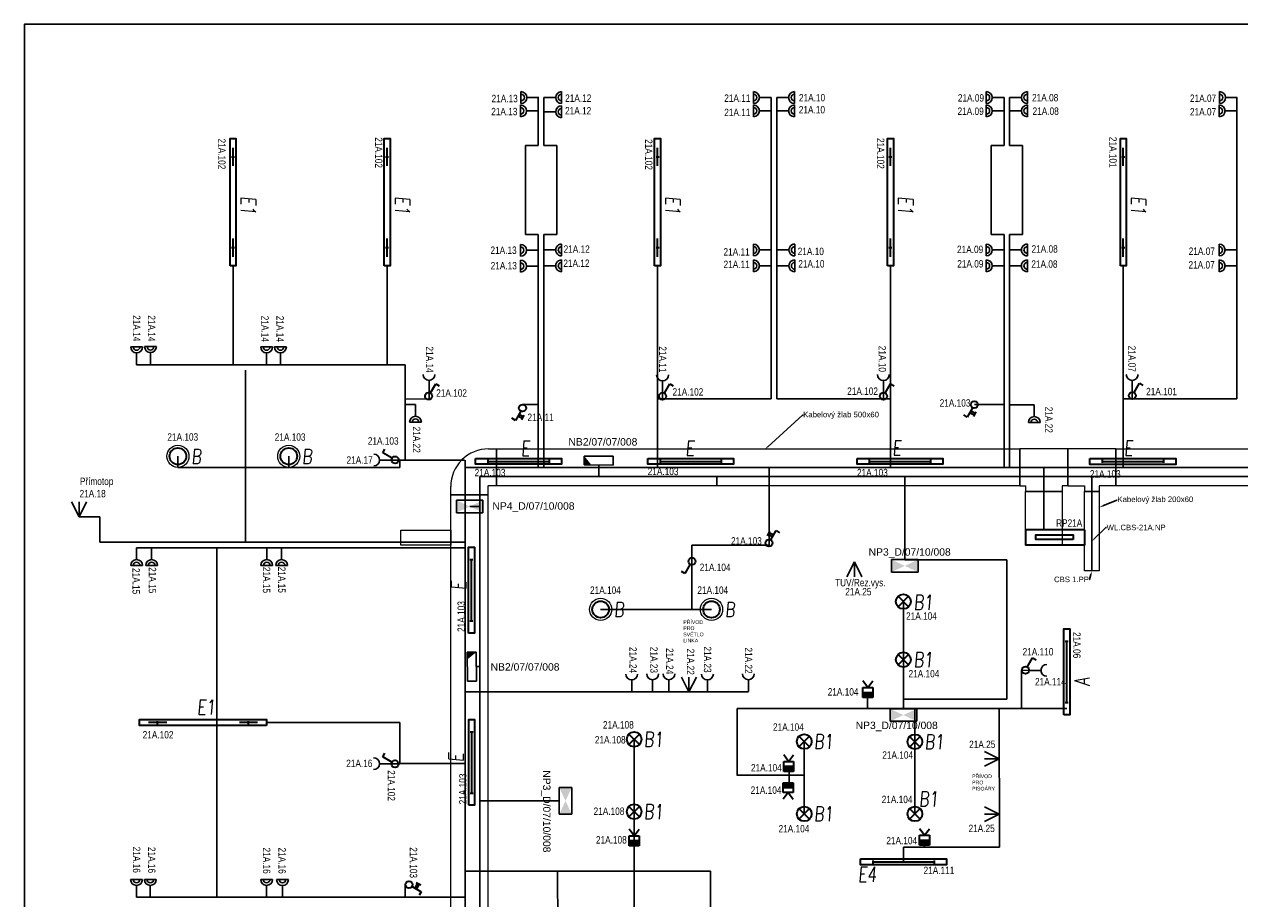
# Model space of a CAD drawing. Header units: millimetres. Extents: x 370888 to 505664, y 284292 to 447185.
# Tile 28 of 41: x 420037 to 436476, y 365550 to 377372. Entities that reach past the tile are written whole.
import ezdxf
from ezdxf import colors
from ezdxf.entities.mleader import LeaderData, LeaderLine
from ezdxf.enums import TextEntityAlignment as Align
from ezdxf.math import Vec2, Vec3

# ---------------------------------------------------------------- set-up
doc = ezdxf.new("R2010")
doc.units = ezdxf.units.MM
doc.header["$LTSCALE"] = 100
doc.layers.get('0').update_dxf_attribs({"color": 21, "linetype": 'CONTINUOUS'})
for name, color, linetype, lineweight in [('2DE_OBL', 91, 'CONTINUOUS', 35), ('2DE_OBL_L1', 91, 'CONTINUOUS', 35), ('CP_DETAL', 33, 'CONTINUOUS', 18), ('E_KABELOVY ŽLAB', 36, 'CONTINUOUS', 25), ('E_NOUZOVÉ+PP OSVĚTLENÍ', 60, 'CONTINUOUS', 25), ('E_ROZVADĚČE', 1, 'CONTINUOUS', 35), ('E_SVĚTLA POPIS', 130, 'CONTINUOUS', 30), ('E_VEDENÍ SILNOPROUD', 50, 'CONTINUOUS', 25), ('E_VEDENÍ_CBS', 214, 'CONTINUOUS', 25), ('E_VYPINACE', 170, 'CONTINUOUS', 35), ('E_ZÁSUVKY POPIS', 111, 'CONTINUOUS', 30), ('E_ZÁSUVKY-DVOJITE', 7, 'CONTINUOUS', 30), ('E_ZÁSUVKY.OST.+VYVODY', 11, 'CONTINUOUS', 30), ('E_ŽLABY', 40, 'CONTINUOUS', 15), ('U1 LIGHTING', 10, 'CONTINUOUS', 35)]:
    doc.layers.add(name, color=color, linetype=linetype, lineweight=lineweight)
for name, color, linetype in [('BEZPECNOSTNE SVETLA', 80, 'CONTINUOUS'), ('E_RÁM', 253, 'CONTINUOUS'), ('GC3_MEP_E_LV_SECURITY LIGHT', 80, 'CONTINUOUS'), ('PIKTOGRAMY', 210, 'CONTINUOUS'), ('PRIPOJKA 230V', 1, 'CONTINUOUS'), ('ŽLAB', 7, 'CONTINUOUS')]:
    doc.layers.add(name, color=color, linetype=linetype)
doc.styles.add('ARIAL', font='arial.ttf')
doc.styles.add('CP_ATTR', font='ROMANS.SHX')
doc.styles.add('CS-ROMANS', font='romans.shx', dxfattribs={"width": 0.75, "oblique": 5})
doc.styles.get("Standard").update_dxf_attribs({"font": 'arial.ttf'})
doc.styles.add('V+P_01_B3_E_FP_001$0$BLOCK', font='romans.shx', dxfattribs={"width": 0.8})

# ---------------------------------------------------------------- blocks, each defined once
blk = doc.blocks.new('A$C3423193F')
at = {"color": 1, "linetype": 'ByBlock'}
for p, q in [((80, 240), (0, 240)), ((80, 240), (160, 240)), ((80, 160), (80, 0))]:
    blk.add_line(p, q, dxfattribs=at)
for radius in [80, 45.2]:
    blk.add_arc((80, 240), radius, 180, 0, dxfattribs=at)
blk = doc.blocks.new('zasuvka_jednoducha')
at = {"color": 1, "lineweight": 30}
blk.add_line((19281, 12983), (19281, 13143), dxfattribs=at)
blk.add_arc((19281, 12903), 80, 0, 180, dxfattribs=at)
blk = doc.blocks.new('*U30')
at = {"color": 0, "linetype": 'ByBlock'}
for p, q in [((24, 249.57), (96, 374.28)), ((96, 374.28), (143.56, 346.82))]:
    blk.add_line(p, q, dxfattribs=at)
blk.add_circle((0, 208), 48, dxfattribs=at)
blk = doc.blocks.new('prepinas-svetel-jednoduchy')
at = {"layer": 'E_VYPINACE', "rotation": 89.99999999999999}
blk.add_blockref('*U30', (208, 2), dxfattribs=at)
blk = doc.blocks.new('E')
at = {"layer": 'U1 LIGHTING', "style": 'CS-ROMANS', "oblique": 5, "width": 0.75}
blk.add_text('E', height=200, dxfattribs=at).set_placement((229480, 21709))
blk = doc.blocks.new('*U32', base_point=(28429, 5840))
at = {"linetype": 'ByBlock'}
blk.add_hatch(color=0, dxfattribs=at).paths.add_polyline_path([(28362, 5840), (28497, 5840), (28497, 5772), (28362, 5772)])
at = {"color": 0, "linetype": 'ByBlock'}
for p, q in [((28429, 5907), (28362, 5997)), ((28429, 5907), (28497, 5997)), ((28362, 5907), (28497, 5907)), ((28362, 5772), (28362, 5907)), ((28362, 5840), (28497, 5840)), ((28497, 5772), (28362, 5772)), ((28497, 5907), (28497, 5772))]:
    blk.add_line(p, q, dxfattribs=at)
blk = doc.blocks.new('pohybove-cidlo-svetla')
at = {"layer": 'E_VYPINACE', "rotation": 180}
blk.add_blockref('*U32', (-1, 30), dxfattribs=at)
blk = doc.blocks.new('*U28', base_point=(57391, -22719))
at = {"lineweight": 30, "ltscale": 0.1}
for p, q in [((57291, -22519), (57391, -22719)), ((57391, -22719), (57391, -22519)), ((57391, -22719), (57491, -22519))]:
    blk.add_line(p, q, dxfattribs=at)
blk = doc.blocks.new('pripojka 230V')
at = {"layer": 'PRIPOJKA 230V', "color": 1, "xscale": -1}
blk.add_blockref('*U28', (0, -2, -40), dxfattribs=at)
blk = doc.blocks.new('Rozvaděč')
at = {"layer": 'E_ROZVADĚČE'}
blk.add_lwpolyline([(2, 6), (802, 6), (802, 206), (2, 206), (2, 6)], dxfattribs=at)
blk.add_lwpolyline([(161, 134), (664, 134), (664, 73), (161, 73)], close=True, dxfattribs=at)
blk = doc.blocks.new('*U24')
at = {"color": 0, "linetype": 'ByBlock'}
for p, q in [((24, 249.57), (96, 374.28)), ((96, 374.28), (143.56, 346.82))]:
    blk.add_line(p, q, dxfattribs=at)
blk.add_circle((0, 208), 48, dxfattribs=at)
blk = doc.blocks.new('tlacitko_prepinac_svetla')
at = {"layer": 'E_VYPINACE'}
for points in [[(16875, 8774), (16940, 8744)], [(16888, 8798), (16951, 8769)], [(16930, 8722), (16960, 8787)]]:
    blk.add_lwpolyline(points, dxfattribs=at)
at = {"layer": 'E_VYPINACE', "rotation": 180}
blk.add_blockref('*U24', (16937, 9090), dxfattribs=at)
blk = doc.blocks.new('*U163')
for p, q in [((120, 260), (120, 370)), ((120, 370), (620, 370)), ((620, 370), (620, 260)), ((0, -250), (0, 250)), ((0, 250), (110, 250)), ((110, -250), (0, -250))]:
    blk.add_line(p, q)
for radius in [510, 10]:
    blk.add_arc((110, 260), radius, 270, 0)
at = {"style": 'CP_ATTR', "flags": 9}
for tag in ['NAME', 'PRODUCER', 'PRODUCT-TYPE', 'ARTICLE', 'FLOW', 'NUMBER', 'SYSTEM', 'FORM', 'SIZE', 'OTHER']:
    blk.add_attdef(tag, (0, 0), '', height=0.0001, dxfattribs=at)
blk = doc.blocks.new('*U165')
for p, q in [((0, -250), (0, 250)), ((0, 250), (10960, 250)), ((10960, 250), (10960, -250)), ((10960, -250), (0, -250))]:
    blk.add_line(p, q)
at = {"style": 'CP_ATTR', "flags": 9}
for tag in ['NAME', 'PRODUCER', 'PRODUCT-TYPE', 'ARTICLE', 'FLOW', 'NUMBER', 'SYSTEM', 'FORM', 'SIZE', 'OTHER']:
    blk.add_attdef(tag, (0, 0), '', height=0.0001, dxfattribs=at)
blk = doc.blocks.new('2DELLI009_CZ')
for p, q in [((-0.5, 0.1), (-0.5, -0.1)), ((-0.5, 0), (0.5, 0)), ((0.5, 0.1), (0.5, -0.1))]:
    blk.add_line(p, q)
blk.add_lwpolyline([(-0.7, 0.2), (0.7, 0.2), (0.7, -0.2), (-0.7, -0.2)], close=True)
at = {"linetype": 'ByBlock', "style": 'CP_ATTR', "flags": 9}
for tag, p in [('NAME', (-0.092, -0.018)), ('GROUP', (-0.092, -0.018)), ('NUMBER', (-0.092, -0.018)), ('PRODUCER', (-0.092, -0.018)), ('ARTICLE', (-0.092, -0.018)), ('CHARACTER', (-0.092, -0.018)), ('VOLTAGE', (-0.092, -0.019)), ('WEIGHT', (-0.092, -0.018)), ('OTHER', (-0.092, -0.018)), ('PRODUCT-TYPE', (-0.092, -0.019)), ('ORDER-NO', (-0.092, -0.019)), ('POWER', (-0.092, -0.019))]:
    blk.add_attdef(tag, text='', height=0.00005, dxfattribs=at).set_placement(p, align=Align.MIDDLE_LEFT)
blk = doc.blocks.new('*U168')
at = {"layer": 'GC3_MEP_E_LV_SECURITY LIGHT', "linetype": 'ByBlock'}
for p, q in [((135, 59), (-255, 61)), ((-255, 61), (-255, -59)), ((135, -61), (135, 59)), ((-255, -59), (135, -61))]:
    blk.add_line(p, q, dxfattribs=at)
at = {"layer": 'GC3_MEP_E_LV_SECURITY LIGHT'}
blk.add_solid([(-255, 61), (-255, -59), (-158, -60)], dxfattribs=at)
at = {"layer": 'BEZPECNOSTNE SVETLA', "style": 'ARIAL'}
blk.add_attdef('BEZ.SV', (52, -54), '', height=100, dxfattribs=at)
blk = doc.blocks.new('*U169')
at = {"layer": 'GC3_MEP_E_LV_SECURITY LIGHT', "linetype": 'ByBlock'}
for p, q in [((-121, 195), (-119, -195)), ((-1, 195), (-121, 195)), ((1, -195), (-1, 195)), ((-119, -195), (1, -195))]:
    blk.add_line(p, q, dxfattribs=at)
at = {"layer": 'GC3_MEP_E_LV_SECURITY LIGHT'}
blk.add_solid([(-1, 195), (-121, 195), (-120, 98)], dxfattribs=at)
at = {"layer": 'BEZPECNOSTNE SVETLA', "style": 'ARIAL'}
blk.add_attdef('BEZ.SV', (52, -54), '', height=100, dxfattribs=at)
blk = doc.blocks.new('V+P_01_B3_E_FP_001$0$E-LI-35')
at = {"layer": 'E_NOUZOVÉ+PP OSVĚTLENÍ', "linetype": 'ByBlock'}
for p, q in [((-10.88, -1.92), (10.88, -1.92)), ((-10.88, -12.08), (-10.88, -1.92)), ((10.88, -1.92), (10.88, -12.08)), ((-10.88, -12.08), (10.88, -12.08))]:
    blk.add_line(p, q, dxfattribs=at)
at = {"layer": 'E_NOUZOVÉ+PP OSVĚTLENÍ'}
blk.add_solid([(-10.88, -12.08), (-10.88, -1.92), (10.88, -1.92), (10.88, -12.08)], dxfattribs=at)
at = {"layer": 'E_NOUZOVÉ+PP OSVĚTLENÍ', "style": 'V+P_01_B3_E_FP_001$0$BLOCK', "width": 0.8, "flags": 8}
for tag, p in [('DIVERS.1', (-17.93, -2.11)), ('DIVERS.2', (-16.41, -11.97))]:
    blk.add_attdef(tag, text='', height=7.25, dxfattribs=at).set_placement(p, align=Align.RIGHT)
at = {"layer": 'E_NOUZOVÉ+PP OSVĚTLENÍ', "style": 'V+P_01_B3_E_FP_001$0$BLOCK', "width": 0.8}
for tag, p, height, flags in [('BLOCKNAME', (-6.79, -1.4), 2.54, 3), ('LEISTUNG', (13.35, -11.99), 7.25, 8)]:
    blk.add_attdef(tag, p, '', height=height, dxfattribs=dict(at, flags=flags))
blk.add_attdef('STROMKREIS', text='', height=7.25, dxfattribs=at).set_placement((-11.76, -23.81), align=Align.BOTTOM_CENTER)
blk = doc.blocks.new('*U172')
at = {"layer": 'GC3_MEP_E_LV_SECURITY LIGHT', "xscale": 16.54563019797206, "yscale": 16.54563022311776, "zscale": 16.54563022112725}
blk.add_blockref('V+P_01_B3_E_FP_001$0$E-LI-35', (0, 116), dxfattribs=at)
at = {"layer": 'PIKTOGRAMY', "style": 'ARIAL'}
blk.add_attdef('PIKTOGRAM', (162, -40), '', height=100, dxfattribs=at)
blk = doc.blocks.new('2DELLI018_CZ')
for p, q in [((-0.6, 0), (-0.4, 0)), ((-0.5, 0.1), (-0.5, -0.1)), ((0.4, 0), (0.6, 0)), ((0.5, 0.1), (0.5, -0.1))]:
    blk.add_line(p, q)
blk.add_lwpolyline([(-0.7, 0.2), (0.7, 0.2), (0.7, -0.2), (-0.7, -0.2)], close=True)
at = {"linetype": 'ByBlock', "style": 'CP_ATTR', "flags": 9}
for tag, p in [('NAME', (-0.092, -0.018)), ('GROUP', (-0.092, -0.018)), ('NUMBER', (-0.092, -0.018)), ('PRODUCER', (-0.092, -0.018)), ('ARTICLE', (-0.092, -0.018)), ('CHARACTER', (-0.092, -0.018)), ('VOLTAGE', (-0.092, -0.019)), ('WEIGHT', (-0.092, -0.018)), ('OTHER', (-0.092, -0.018)), ('PRODUCT-TYPE', (-0.092, -0.019)), ('ORDER-NO', (-0.092, -0.019)), ('POWER', (-0.092, -0.019))]:
    blk.add_attdef(tag, text='', height=0.00005, dxfattribs=at).set_placement(p, align=Align.MIDDLE_LEFT)
blk = doc.blocks.new('E1')
at = {"layer": 'U1 LIGHTING', "style": 'CS-ROMANS', "oblique": 5, "width": 0.75}
blk.add_text('E1', height=200, dxfattribs=at).set_placement((229480, 21709))
blk = doc.blocks.new('2DELPH010_CZ')
blk.add_ellipse((0, 0), major_axis=(-0.053, 0.053), ratio=1, start_param=3.926991, end_param=10.210176)
at = {"layer": 'CP_DETAL'}
blk.add_ellipse((0, 0), major_axis=(-0.0707, 0.0707), ratio=1, start_param=3.926991, end_param=10.210176, dxfattribs=at)
at = {"linetype": 'ByBlock', "style": 'CP_ATTR', "flags": 9}
for tag in ['NAME', 'GROUP', 'NUMBER', 'PRODUCER', 'ARTICLE', 'PRODUCT-TYPE', 'ORDER-NO', 'CHARACTER', 'POWER', 'VOLTAGE', 'WEIGHT', 'OTHER']:
    blk.add_attdef(tag, text='', height=0.00000005, dxfattribs=at).set_placement((0, 0), align=Align.MIDDLE_LEFT)
blk = doc.blocks.new('B')
at = {"layer": 'U1 LIGHTING', "style": 'CS-ROMANS', "oblique": 5, "width": 0.75}
blk.add_text('B', height=200, dxfattribs=at).set_placement((229480, 21709))
blk = doc.blocks.new('E4')
at = {"layer": 'U1 LIGHTING', "style": 'CS-ROMANS', "oblique": 5, "width": 0.75}
blk.add_text('E4', height=200, dxfattribs=at).set_placement((229480, 21709))
blk = doc.blocks.new('2DELLI_01_CZ')
for p, q in [((-0.354, 0.354), (0.354, -0.354)), ((-0.354, -0.354), (0.354, 0.354))]:
    blk.add_line(p, q)
blk.add_circle((0, 0), 0.5)
at = {"linetype": 'ByBlock', "style": 'CP_ATTR', "flags": 9}
for tag, p in [('NAME', (-0.092, -0.018)), ('GROUP', (-0.092, -0.018)), ('NUMBER', (-0.092, -0.018)), ('PRODUCER', (-0.092, -0.018)), ('ARTICLE', (-0.092, -0.018)), ('CHARACTER', (-0.092, -0.018)), ('VOLTAGE', (-0.092, -0.019)), ('WEIGHT', (-0.092, -0.018)), ('OTHER', (-0.092, -0.018)), ('PRODUCT-TYPE', (-0.092, -0.019)), ('ORDER-NO', (-0.092, -0.019)), ('POWER', (-0.092, -0.019))]:
    blk.add_attdef(tag, text='', height=0.00005, dxfattribs=at).set_placement(p, align=Align.MIDDLE_LEFT)
blk = doc.blocks.new('B1')
at = {"layer": 'U1 LIGHTING', "style": 'CS-ROMANS', "oblique": 5, "width": 0.75}
blk.add_text('B1', height=200, dxfattribs=at).set_placement((229480, 21709))
blk = doc.blocks.new('*U176')
for p, q in [((0, -100), (0, 100)), ((0, 100), (1075, 100)), ((1075, 100), (1075, -100)), ((1075, -100), (0, -100))]:
    blk.add_line(p, q)
at = {"style": 'CP_ATTR', "flags": 9}
for tag in ['NAME', 'PRODUCER', 'PRODUCT-TYPE', 'ARTICLE', 'FLOW', 'NUMBER', 'SYSTEM', 'FORM', 'SIZE', 'OTHER']:
    blk.add_attdef(tag, (0, 0), '', height=0.0001, dxfattribs=at)
blk = doc.blocks.new('*U177')
for p, q in [((0, -250), (0, 250)), ((0, 250), (0, 250)), ((0, 250), (225, 250)), ((225, 325), (225, 325)), ((225, 325), (425, 325)), ((225, 250), (225, 325)), ((425, 325), (425, 325)), ((425, 250), (425, 325)), ((650, 250), (425, 250)), ((650, 250), (650, 250)), ((650, 250), (650, -250)), ((0, -250), (0, -250)), ((0, -250), (650, -250)), ((650, -250), (650, -250))]:
    blk.add_line(p, q)
at = {"style": 'CP_ATTR', "flags": 9}
for tag in ['NAME', 'PRODUCER', 'PRODUCT-TYPE', 'ARTICLE', 'FLOW', 'NUMBER', 'SYSTEM', 'FORM', 'SIZE', 'OTHER']:
    blk.add_attdef(tag, (0, 0), '', height=0.0001, dxfattribs=at)
blk = doc.blocks.new('*U178')
for p, q in [((0, -250), (0, 250)), ((0, 250), (7077, 250)), ((7077, 250), (7077, -250)), ((7077, -250), (0, -250))]:
    blk.add_line(p, q)
at = {"style": 'CP_ATTR', "flags": 9}
for tag in ['NAME', 'PRODUCER', 'PRODUCT-TYPE', 'ARTICLE', 'FLOW', 'NUMBER', 'SYSTEM', 'FORM', 'SIZE', 'OTHER']:
    blk.add_attdef(tag, (0, 0), '', height=0.0001, dxfattribs=at)
blk = doc.blocks.new('*U179')
for p, q in [((0, -250), (0, 250)), ((0, 250), (6662.5, 250)), ((6662.5, 250), (6662.5, -250)), ((6662.5, -250), (0, -250))]:
    blk.add_line(p, q)
at = {"style": 'CP_ATTR', "flags": 9}
for tag in ['NAME', 'PRODUCER', 'PRODUCT-TYPE', 'ARTICLE', 'FLOW', 'NUMBER', 'SYSTEM', 'FORM', 'SIZE', 'OTHER']:
    blk.add_attdef(tag, (0, 0), '', height=0.0001, dxfattribs=at)
blk = doc.blocks.new('*U180')
for p, q in [((0, -250), (0, 250)), ((0, 250), (0, 250)), ((0, 250), (75, 250)), ((75, 325), (75, 325)), ((75, 325), (575, 325)), ((75, 250), (75, 325)), ((575, 325), (575, 325)), ((575, 250), (575, 325)), ((650, 250), (575, 250)), ((650, 250), (650, 250)), ((650, 250), (650, -250)), ((0, -250), (0, -250)), ((0, -250), (650, -250)), ((650, -250), (650, -250))]:
    blk.add_line(p, q)
at = {"style": 'CP_ATTR', "flags": 9}
for tag in ['NAME', 'PRODUCER', 'PRODUCT-TYPE', 'ARTICLE', 'FLOW', 'NUMBER', 'SYSTEM', 'FORM', 'SIZE', 'OTHER']:
    blk.add_attdef(tag, (0, 0), '', height=0.0001, dxfattribs=at)
blk = doc.blocks.new('*U181')
for p, q in [((0, -250), (0, 250)), ((0, 250), (721, 250)), ((721, 250), (721, -250)), ((721, -250), (0, -250))]:
    blk.add_line(p, q)
at = {"style": 'CP_ATTR', "flags": 9}
for tag in ['NAME', 'PRODUCER', 'PRODUCT-TYPE', 'ARTICLE', 'FLOW', 'NUMBER', 'SYSTEM', 'FORM', 'SIZE', 'OTHER']:
    blk.add_attdef(tag, (0, 0), '', height=0.0001, dxfattribs=at)
blk = doc.blocks.new('*U182')
for p, q in [((0, -100), (0, 100)), ((0, 100), (676, 100)), ((676, 100), (676, -100)), ((676, -100), (0, -100))]:
    blk.add_line(p, q)
at = {"linetype": 'ByBlock', "style": 'CP_ATTR', "flags": 9}
for tag in ['NAME', 'PRODUCER', 'PRODUCT-TYPE', 'ARTICLE', 'FLOW', 'NUMBER', 'SYSTEM', 'FORM', 'SIZE', 'OTHER']:
    blk.add_attdef(tag, (0, 0), '', height=0.0001, dxfattribs=at)
blk = doc.blocks.new('*U183')
at = {"layer": 'GC3_MEP_E_LV_SECURITY LIGHT', "xscale": 16.54563019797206, "yscale": 16.54563022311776, "zscale": 16.54563022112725}
blk.add_blockref('V+P_01_B3_E_FP_001$0$E-LI-35', (0, 116), dxfattribs=at)
at = {"layer": 'PIKTOGRAMY', "style": 'ARIAL'}
blk.add_attdef('PIKTOGRAM', (162, -40), '', height=100, dxfattribs=at)
blk = doc.blocks.new('A')
at = {"layer": 'U1 LIGHTING', "style": 'CS-ROMANS', "oblique": 5, "width": 0.75}
blk.add_text('A', height=200, dxfattribs=at).set_placement((229480, 21709))

msp = doc.modelspace()

# ---------------------------------------------------------------- linework, layer by layer
for p, q in [((423028, 370366), (423028, 372695)), ((422642, 370295), (422642, 365570))]:
    msp.add_line(p, q)
at = {"layer": 'E_RÁM', "color": 252, "true_color": 0x939598}
msp.add_lwpolyline([(446617, 353692), (420037, 353692), (420037, 377372), (446617, 377372)], close=True, dxfattribs=at)
at = {"layer": 'E_VEDENÍ SILNOPROUD'}
for p, q in [((426989, 376382), (426989, 375735)), ((427064, 376382), (427064, 375735)), ((430139, 376382), (430139, 372307)), ((430214, 376382), (430214, 372307)), ((433289, 376382), (433289, 375735)), ((433364, 376382), (433364, 375735)), ((436439, 376382), (436439, 372307)), ((426989, 375735), (426814, 375735)), ((426814, 375735), (426814, 374530)), ((427064, 375735), (427239, 375735)), ((427239, 375735), (427239, 374530)), ((433289, 375735), (433114, 375735)), ((433114, 375735), (433114, 374530)), ((433364, 375735), (433539, 375735)), ((433539, 375735), (433539, 374530)), ((426814, 374530), (426989, 374530)), ((426989, 374530), (426989, 371382)), ((427239, 374530), (427064, 374530)), ((427064, 374530), (427064, 371382)), ((433114, 374530), (433289, 374530)), ((433289, 374530), (433289, 371382)), ((433539, 374530), (433364, 374530)), ((433364, 374530), (433364, 371382)), ((422860, 374107), (422860, 372770)), ((424944, 374107), (424944, 372770)), ((428602, 374107), (428602, 371382)), ((431752, 374107), (431752, 371382)), ((434902, 374107), (434902, 371382)), ((421556, 372770), (425189, 372770)), ((425189, 371481), (425189, 372770)), ((425511, 372398), (425512, 372307)), ((428670, 372390), (428670, 372307)), ((431657, 372396), (431657, 372307)), ((435022, 372397), (435022, 372307)), ((425512, 372307), (425189, 372303)), ((425328, 372232), (425189, 372232)), ((426777, 372232), (426989, 372232)), ((428670, 372307), (428602, 372307)), ((430139, 372307), (428670, 372307)), ((430214, 372307), (431657, 372307)), ((431657, 372307), (431752, 372307)), ((433289, 372232), (432890, 372232)), ((433698, 372229), (433364, 372229)), ((436439, 372307), (434902, 372307)), ((422114, 371532), (422114, 371378)), ((422114, 371378), (425114, 371378)), ((423614, 371532), (423614, 371378)), ((425003, 371481), (425992, 371480)), ((425114, 371378), (425114, 371481)), ((426001, 371480), (426001, 359683)), ((441539, 371382), (426001, 371382)), ((430111, 370332), (430111, 371382)), ((433827, 370536), (433827, 371382)), ((420777, 370712), (421056, 370712)), ((421056, 370712), (421056, 370370)), ((421056, 370370), (421056, 370370)), ((421056, 370370), (426001, 370370)), ((421556, 370295), (426001, 370295)), ((429068, 370113), (429068, 370332)), ((429068, 370332), (430111, 370332)), ((429068, 370113), (429068, 369462)), ((431927, 368122), (431927, 369568)), ((427832, 369462), (429332, 369462)), ((433527, 368122), (433527, 368638)), ((433627, 368637), (433527, 368638)), ((429831, 368347), (426001, 368347)), ((431444, 368270), (431444, 368122)), ((431482, 368122), (429677, 368122)), ((429677, 368122), (429677, 367222)), ((433225, 368122), (431482, 368122)), ((432083, 366697), (432083, 368122)), ((433227, 366247), (433225, 368122)), ((433225, 368122), (433527, 368122)), ((433527, 368122), (434137, 368122)), ((423314, 367932), (425114, 367932)), ((425114, 367932), (425114, 367378)), ((428286, 367705), (428286, 367252)), ((430586, 367675), (430586, 367222)), ((425003, 367375), (425114, 367375)), ((425114, 367378), (426001, 367378)), ((425114, 367375), (425114, 367378)), ((430381, 367272), (430381, 367122)), ((428286, 367252), (428284, 365922)), ((429675, 367222), (430586, 367222)), ((430586, 367222), (430586, 366697)), ((431929, 366048), (431929, 366247)), ((431929, 366247), (433227, 366247)), ((432213, 366272), (432213, 366247)), ((429317, 365922), (426001, 365922)), ((427252, 365147), (427249, 365922)), ((428284, 365147), (428284, 365922)), ((429317, 365147), (429317, 365922)), ((425189, 365570), (425189, 365740)), ((421554, 365570), (426001, 365570))]:
    msp.add_line(p, q, dxfattribs=at)
at = {"layer": 'E_VEDENÍ_CBS'}
for p, q in [((427806, 371414), (427806, 371257)), ((426199, 371257), (439512, 371257)), ((426199, 371257), (426199, 359874)), ((429404, 371147), (429404, 371257)), ((431946, 370134), (431946, 371257)), ((434477, 369982), (434477, 371257)), ((426061, 370853), (426199, 370853)), ((433327, 370132), (431946, 370134)), ((433326, 368247), (433327, 370132)), ((426150, 368688), (426199, 368688)), ((431928, 368147), (431927, 368247)), ((431927, 368247), (433326, 368247)), ((431928, 368117), (431928, 368147)), ((427273, 366873), (426199, 366873))]:
    msp.add_line(p, q, dxfattribs=at)

# ---------------------------------------------------------------- block references
for name, p, rotation in [('E1', (401258, 604529), 270), ('E1', (403342, 604529), 270), ('E1', (407000, 604529), 270), ('E1', (410150, 604529), 270), ('E1', (413300, 604529), 270), ('Rozvaděč', (434383, 370542), 180)]:
    msp.add_blockref(name, p, dxfattribs=dict(rotation=rotation))
msp.add_blockref('E1', (192892, 346330))
at = {"layer": '2DE_OBL', "xscale": 1228.571428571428, "yscale": 200, "zscale": 1000}
for p, rotation in [((422860, 374967), 89.99999999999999), ((424944, 374967), 89.99999999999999), ((428602, 374967), 89.99999999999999), ((431752, 374967), 89.99999999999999), ((434902, 374967), 89.99999999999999), ((422454, 367932), 180)]:
    msp.add_blockref('2DELLI018_CZ', p, dxfattribs=dict(at, rotation=rotation))
at = {"layer": '2DE_OBL'}
for name, p, xscale, yscale, zscale in [('2DELPH010_CZ', (422114, 371532), 1500, 1500, 252.5252525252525), ('2DELPH010_CZ', (423614, 371532), 1500, 1500, 252.5252525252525), ('2DELPH010_CZ', (427832, 369462), 1500, 1500, 252.5252525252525), ('2DELPH010_CZ', (429332, 369462), 1500, 1500, 252.5252525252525), ('2DELLI_01_CZ', (431927, 369568), 200, 200, 100), ('2DELLI_01_CZ', (431927, 368782), 200, 200, 100), ('2DELLI_01_CZ', (428286, 367705), 200, 200, 100), ('2DELLI_01_CZ', (430586, 367675), 200, 200, 100), ('2DELLI_01_CZ', (432083, 367672), 200, 200, 100), ('2DELLI_01_CZ', (428286, 366727), 200, 200, 100), ('2DELLI_01_CZ', (430586, 366697), 200, 200, 100), ('2DELLI_01_CZ', (432083, 366697), 200, 200, 100)]:
    msp.add_blockref(name, p, dxfattribs=dict(at, xscale=xscale, yscale=yscale, zscale=zscale))
at = {"layer": '2DE_OBL_L1', "xscale": 828.5714285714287, "yscale": 200, "zscale": 1000}
for p in [(426721, 371463), (429050, 371463), (431880, 371463), (435031, 371462), (431929, 366048)]:
    msp.add_blockref('2DELLI009_CZ', p, dxfattribs=at)
at = {"layer": '2DE_OBL_L1', "xscale": 828.5714285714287, "yscale": 200, "zscale": 1000, "rotation": 90}
for p in [(426085, 369721), (434137, 368618), (426088, 367393)]:
    msp.add_blockref('2DELLI009_CZ', p, dxfattribs=at)
at = {"layer": 'E_NOUZOVÉ+PP OSVĚTLENÍ'}
ref = msp.add_blockref('*U168', (427866, 371474), dxfattribs=at)
ref.add_attrib('BEZ.SV', 'NB2/07/07/008', (427397, 371677), dxfattribs={"layer": 'BEZPECNOSTNE SVETLA', "height": 100, "style": 'ARIAL'})
ref = msp.add_blockref('*U172', (426061, 370853), dxfattribs=at)
ref.add_attrib('PIKTOGRAM', 'NP4_D/07/10/008', (426369, 370810), dxfattribs={"height": 100, "style": 'ARIAL'})
ref = msp.add_blockref('*U172', (431946, 370050), dxfattribs=at)
ref.add_attrib('PIKTOGRAM', 'NP3_D/07/10/008', (431457, 370188), dxfattribs={"height": 100, "style": 'ARIAL'})
ref = msp.add_blockref('*U169', (426150, 368688), dxfattribs=at)
ref.add_attrib('BEZ.SV', 'NB2/07/07/008', (426344, 368634), dxfattribs={"layer": 'BEZPECNOSTNE SVETLA', "height": 100, "style": 'ARIAL'})
ref = msp.add_blockref('*U172', (431928, 368033), dxfattribs=at)
ref.add_attrib('PIKTOGRAM', 'NP3_D/07/10/008', (431282, 367844), dxfattribs={"height": 100, "style": 'ARIAL'})
ref = msp.add_blockref('*U183', (427357, 366873), dxfattribs=dict(at, rotation=270))
ref.add_attrib('PIKTOGRAM', 'NP3_D/07/10/008', (427054, 367286), dxfattribs={"height": 100, "rotation": 270, "style": 'ARIAL'})
at = {"layer": 'E_VEDENÍ_CBS', "rotation": 90}
msp.add_blockref('A', (456152, 138947), dxfattribs=at)
at = {"layer": 'E_VYPINACE', "rotation": 270}
for p in [(425503, 372346), (428668, 372344), (431656, 372345), (435022, 372352)]:
    msp.add_blockref('prepinas-svetel-jednoduchy', p, dxfattribs=at)
at = {"layer": 'E_ZÁSUVKY-DVOJITE', "xscale": -1}
for p, rotation in [((426995, 376462), 89.99999999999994), ((430139, 376462), 89.99999999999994), ((433289, 376462), 89.99999999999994), ((436444, 376462), 89.99999999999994), ((426989, 376282), 89.99999999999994), ((430139, 376282), 89.99999999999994), ((433289, 376282), 89.99999999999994), ((436439, 376282), 89.99999999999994), ((427064, 374241), 269.9999999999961), ((430219, 374241), 269.9999999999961), ((433364, 374241), 269.9999999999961), ((427064, 374027), 269.9999999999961), ((430219, 374027), 269.9999999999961), ((433364, 374027), 269.9999999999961), ((425248, 372232), 180), ((433618, 372229), 180), ((421476, 370295), 180), ((421679, 370295), 180), ((423236, 370295), 180), ((423437, 370295), 180)]:
    msp.add_blockref('A$C3423193F', p, dxfattribs=dict(at, rotation=rotation))
at = {"layer": 'E_ZÁSUVKY-DVOJITE'}
for p, rotation in [((427064, 376462), 270), ((430214, 376462), 270), ((433364, 376462), 270), ((427064, 376270), 270), ((430214, 376282), 270), ((433364, 376282), 270), ((426989, 374237), 89.99999999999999), ((430139, 374241), 89.99999999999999), ((433289, 374241), 89.99999999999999), ((436439, 374241), 89.99999999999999), ((426989, 374023), 89.99999999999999), ((430139, 374027), 89.99999999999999), ((433289, 374027), 89.99999999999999), ((436439, 374027), 89.99999999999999)]:
    msp.add_blockref('A$C3423193F', p, dxfattribs=dict(at, rotation=rotation))
for p in [(421476, 372770), (421663, 372774), (423234, 372770), (423421, 372770), (421474, 365570), (421661, 365570), (423234, 365570), (423449, 365569)]:
    msp.add_blockref('A$C3423193F', p, dxfattribs=at)
at = {"layer": 'E_ZÁSUVKY.OST.+VYVODY', "color": 1}
for name, p, rotation in [('zasuvka_jednoducha', (444792, 385541), 180), ('zasuvka_jednoducha', (447951, 385534), 180), ('zasuvka_jednoducha', (450938, 385539), 180), ('zasuvka_jednoducha', (454303, 385541), 180), ('zasuvka_jednoducha', (411860, 390762), 270), ('tlacitko_prepinac_svetla', (447046, 379242), 180), ('zasuvka_jednoducha', (446770, 349356), 89.99999999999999), ('zasuvka_jednoducha', (411859, 386656), 270), ('tlacitko_prepinac_svetla', (434122, 348803), 89.99999999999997)]:
    msp.add_blockref(name, p, dxfattribs=dict(at, rotation=rotation))
for p in [(409838, 363302), (415950, 363347)]:
    msp.add_blockref('tlacitko_prepinac_svetla', p, dxfattribs=at)
at = {"layer": 'E_ZÁSUVKY.OST.+VYVODY'}
for p, rotation in [((431264, 370102), 180), ((433222, 367440), 90), ((433222, 366692), 90)]:
    msp.add_blockref('pripojka 230V', p, dxfattribs=dict(at, rotation=rotation))
at = {"layer": 'E_ZÁSUVKY.OST.+VYVODY', "color": 1, "xscale": -1, "rotation": 180}
for p in [(408971, 381491), (409254, 381493), (409475, 381494), (409996, 381491), (410550, 381494)]:
    msp.add_blockref('zasuvka_jednoducha', p, dxfattribs=at)
at = {"layer": 'E_ZÁSUVKY.OST.+VYVODY', "xscale": -1}
msp.add_blockref('pripojka 230V', (429027, 368349, 40), dxfattribs=at)
at = {"layer": 'E_ŽLABY'}
for name, p in [('B', (192814, 349720)), ('B', (194314, 349720)), ('*U179', (434802, 371382)), ('*U182', (425129, 370432)), ('B1', (202587, 347748)), ('B', (198532, 347650)), ('B', (200032, 347650)), ('B1', (202587, 346973)), ('B1', (198936, 345896)), ('B1', (201236, 345866)), ('B1', (202733, 345863)), ('B1', (202658, 345090)), ('B1', (198936, 344918)), ('B1', (201236, 344888)), ('E4', (201833, 344071))]:
    msp.add_blockref(name, p, dxfattribs=at)
at = {"layer": 'E_ŽLABY', "zscale": 50, "rotation": 180}
for name, p in [('*U163', (426425, 371382)), ('*U180', (434152, 371382)), ('*U177', (434802, 371382))]:
    msp.add_blockref(name, p, dxfattribs=at)
at = {"layer": 'E_ŽLABY'}
for name, p, rotation in [('*U178', (433502, 371382), 180), ('*U181', (433827, 371057), 270), ('*U176', (434477, 369982), 90.00000000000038), ('*U165', (426055, 371012), 270)]:
    msp.add_blockref(name, p, dxfattribs=dict(at, rotation=rotation))
at = {"layer": 'U1 LIGHTING'}
for p in [(197272, 349831), (199499, 349833), (202296, 349838), (205430, 349834)]:
    msp.add_blockref('E', p, dxfattribs=at)
at = {"layer": 'U1 LIGHTING', "rotation": 90}
for p in [(447724, 140242), (447686, 137918)]:
    msp.add_blockref('E', p, dxfattribs=at)
at = {"layer": 'ŽLAB'}
for name, p in [('prepinas-svetel-jednoduchy', (425052, 371481)), ('pripojka 230V', (420777, 370716)), ('prepinas-svetel-jednoduchy', (425051, 367371)), ('pohybove-cidlo-svetla', (430371, 367021))]:
    msp.add_blockref(name, p, dxfattribs=at)
for name, p, rotation in [('prepinas-svetel-jednoduchy', (429070, 370113), 89.99999999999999), ('prepinas-svetel-jednoduchy', (433577, 368640), 270), ('pohybove-cidlo-svetla', (431444, 368368), 180), ('pohybove-cidlo-svetla', (430374, 367370), 180), ('pohybove-cidlo-svetla', (428283, 366365), 180), ('pohybove-cidlo-svetla', (432212, 366370), 180)]:
    msp.add_blockref(name, p, dxfattribs=dict(at, rotation=rotation))

# ---------------------------------------------------------------- texts
at = {"layer": 'E_SVĚTLA POPIS', "width": 0.8}
for s, rotation, p in [('21A.102', 270, (422659, 375828)), ('21A.102', 270, (424781, 375846)), ('21A.102', 270, (428433, 375820)), ('21A.102', 270, (431570, 375835)), ('21A.101', 270, (434713, 375851)), ('21A.07', 270, (434970, 373027)), ('21A.103', 90, (425996, 369157)), ('21A.06', 270, (434224, 369155)), ('21A.102', 270, (424952, 367288)), ('21A.103', 90, (426017, 366826)), ('21A.103', 270, (425251, 366246))]:
    msp.add_text(s, height=100, rotation=rotation, dxfattribs=at).set_placement(p)
for s, p in [('21A.102', (425608, 372338)), ('21A.102', (428805, 372352)), ('21A.102', (431167, 372362)), ('21A.101', (435211, 372357)), ('21A.103', (432418, 372203)), ('21A.11', (426843, 372009)), ('21A.103', (421972, 371743)), ('21A.103', (423424, 371742)), ('21A.103', (424683, 371689)), ('21A.103', (428469, 371277)), ('21A.103', (426128, 371262)), ('21A.103', (431300, 371262)), ('21A.103', (434450, 371244)), ('21A.103', (429596, 370338)), ('21A.104', (429173, 369981)), ('21A.104', (427689, 369672)), ('21A.104', (429141, 369672)), ('21A.104', (431964, 369322)), ('21A.110', (433540, 368839)), ('21A.104', (431997, 368543)), ('21A.104', (430904, 368297)), ('21A.108', (427864, 367851)), ('21A.104', (430164, 367821)), ('21A.102', (421638, 367717)), ('21A.108', (427754, 367649)), ('21A.104', (431642, 367443)), ('21A.104', (429866, 367271)), ('21A.104', (429862, 366968)), ('21A.104', (431634, 366842)), ('21A.108', (427737, 366683)), ('21A.104', (430239, 366447)), ('21A.108', (427769, 366296)), ('21A.104', (431697, 366286)), ('21A.111', (432200, 365883))]:
    msp.add_text(s, height=100, dxfattribs=at).set_placement(p)
at = {"layer": 'E_ZÁSUVKY POPIS', "width": 0.8}
for s, p in [('21A.13', (426357, 376319)), ('21A.12', (427352, 376324)), ('21A.11', (429504, 376324)), ('21A.10', (430515, 376330)), ('21A.09', (432664, 376327)), ('21A.08', (433668, 376331)), ('21A.07', (435804, 376323)), ('21A.13', (426352, 376143)), ('21A.12', (427351, 376154)), ('21A.11', (429504, 376131)), ('21A.10', (430513, 376168)), ('21A.09', (432660, 376147)), ('21A.08', (433675, 376148)), ('21A.07', (435804, 376140)), ('21A.13', (426342, 374268)), ('21A.12', (427331, 374283)), ('21A.11', (429494, 374245)), ('21A.10', (430498, 374252)), ('21A.09', (432653, 374279)), ('21A.08', (433661, 374285)), ('21A.07', (435787, 374255)), ('21A.12', (427328, 374092)), ('21A.11', (429495, 374077)), ('21A.10', (430506, 374084)), ('21A.09', (432656, 374084)), ('21A.08', (433658, 374081)), ('21A.07', (435784, 374070)), ('21A.13', (426345, 374059)), ('21A.17', (424395, 371431)), ('Přímotop', (420788, 371143)), ('21A.18', (420784, 370977)), ('RP21A', (433993, 370579)), ('TUV/Rez.vys.', (431003, 369774)), ('21A.25', (431141, 369651)), ('21A.114', (433708, 368435)), ('21A.25', (432817, 367587)), ('21A.16', (424391, 367330)), ('21A.25', (432809, 366451))]:
    msp.add_text(s, height=100, dxfattribs=at).set_placement(p)
for s, p in [('21A.14', (421507, 373440)), ('21A.14', (421710, 373438)), ('21A.14', (423243, 373432)), ('21A.14', (423447, 373432)), ('21A.10', (431593, 373026)), ('21A.14', (425470, 373017)), ('21A.11', (428623, 373019)), ('21A.22', (433846, 372202)), ('21A.22', (425294, 371933)), ('21A.15', (421500, 370021)), ('21A.15', (421720, 370033)), ('21A.15', (423264, 370037)), ('21A.15', (423470, 370039)), ('21A.24', (428221, 368954)), ('21A.23', (428504, 368956)), ('21A.24', (428717, 368939)), ('21A.22', (429000, 368931, 40)), ('21A.23', (429229, 368961)), ('21A.22', (429783, 368947)), ('21A.16', (421506, 366253)), ('21A.16', (421711, 366250)), ('21A.16', (423265, 366242)), ('21A.16', (423474, 366242))]:
    msp.add_text(s, height=100, rotation=270, dxfattribs=at).set_placement(p)
at = {"layer": 'E_ZÁSUVKY POPIS', "char_height": 50, "attachment_point": 1}
for s, insert in [('PŘÍVOD PRO SVĚTLO\\PLINKA', (428950, 369315)), ('PŘÍVOD PRO PISOÁRY', (432857, 367230))]:
    msp.add_mtext_dynamic_manual_height_columns(s, width=210, gutter_width=12.5, heights=[0], dxfattribs=dict(at, insert=insert))

# ---------------------------------------------------------------- leaders
at = {"layer": 'E_KABELOVY ŽLAB'}
ml = msp.add_multileader_mtext('Standard', dxfattribs=at)
ml.set_content('Kabelový žlab 500x60', color=256, style='ARIAL')
ml.set_leader_properties()
ml.build(insert=Vec2(0, 0))
ml.multileader.update_dxf_attribs({"arrow_head_size": 50})
ctx = ml.context
ctx.base_point, ctx.char_height, ctx.arrow_head_size, ctx.plane_origin = Vec3(430570, 372086), 75, 50, Vec3(430043, 371619)
notes = []
notes.append((ctx, [(0, (1, 1, 0), (430562, 372086), (1, 0), 8, [(0, [(430055, 371628)], 0, [])])]))
ctx.mtext.insert, ctx.mtext.flow_direction = Vec3(430572, 372134), 5
ml = msp.add_multileader_mtext('Standard', dxfattribs=at)
ml.set_content('Kabelový žlab 200x60', color=256, style='ARIAL')
ml.set_leader_properties()
ml.build(insert=Vec2(0, 0))
ml.multileader.update_dxf_attribs({"arrow_head_size": 50})
ctx = ml.context
ctx.base_point, ctx.char_height, ctx.arrow_head_size, ctx.plane_origin = Vec3(434821, 370939), 75, 50, Vec3(434564, 370510)
notes.append((ctx, [(0, (1, 1, 0), (434813, 370939), (1, 0), 8, [(0, [(434577, 370841)], 0, [])])]))
ctx.mtext.insert, ctx.mtext.flow_direction = Vec3(434823, 370988), 5
at = {"layer": 'E_VEDENÍ_CBS'}
ml = msp.add_multileader_mtext('Standard', dxfattribs=at)
ml.set_content('WL.CBS-21A.NP', color=256, style='ARIAL')
ml.set_leader_properties()
ml.build(insert=Vec2(0, 0))
ml.multileader.update_dxf_attribs({"arrow_head_size": 50})
ctx = ml.context
ctx.base_point, ctx.char_height, ctx.arrow_head_size, ctx.plane_origin = Vec3(434675, 370569), 75, 50, Vec3(435177, 370373)
notes.append((ctx, [(0, (1, 1, 0), (434667, 370569), (1, 0), 8, [(0, [(434474, 370382)], 0, [])])]))
ctx.mtext.insert, ctx.mtext.flow_direction = Vec3(434677, 370607), 5
ml = msp.add_multileader_mtext('Standard', dxfattribs=at)
ml.set_content('CBS 1.PP', color=256, style='ARIAL')
ml.set_leader_properties()
ml.build(insert=Vec2(0, 0))
ml.multileader.update_dxf_attribs({"arrow_head_size": 50})
ctx = ml.context
ctx.base_point, ctx.char_height, ctx.arrow_head_size, ctx.plane_origin = Vec3(433973, 369867), 75, 50, Vec3(434475, 369671)
ctx.text_align_type = 2
notes.append((ctx, [(0, (1, 1, 0), (434447, 369867), (-1, 0), 8, [(0, [(434476, 369983)], 0, [])])]))
ctx.mtext.insert, ctx.mtext.alignment, ctx.mtext.flow_direction = Vec3(434437, 369905), 3, 5
for ctx, leaders in notes:
    for number, flags, end, landing, length, lines in leaders:
        leader = LeaderData()
        leader.index, (leader.has_last_leader_line, leader.has_dogleg_vector, leader.attachment_direction) = number, flags
        leader.last_leader_point, leader.dogleg_vector, leader.dogleg_length = Vec3(end), Vec3(landing), length
        for number, points, colour, breaks in lines:
            line = LeaderLine()
            line.index, line.vertices, line.color, line.breaks = number, Vec3.list(points), colors.encode_raw_color(colour), breaks
            leader.lines.append(line)
        ctx.leaders.append(leader)

doc.saveas('drawing.dxf')
